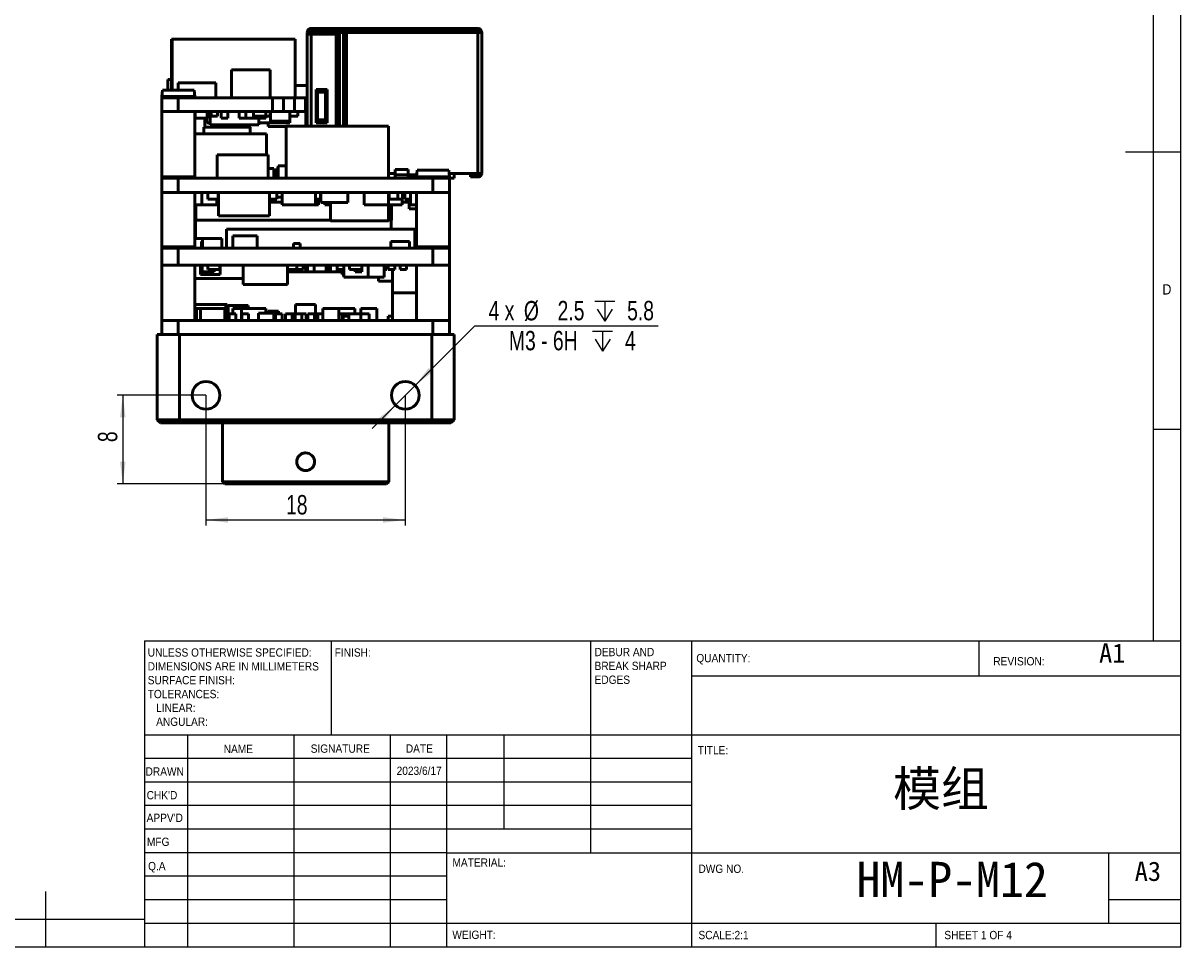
# Model space of a CAD drawing. Header units: millimetres. Extents: x 2 to 208, y 2 to 146.
# Tile 7 of 13: x 103 to 208, y 2 to 86. Entities that reach past the tile are written whole.
import ezdxf

# ---------------------------------------------------------------- set-up
doc = ezdxf.new("R2010")
doc.units = ezdxf.units.MM
doc.header["$LTSCALE"] = 0.5
doc.layers.add('DIM', color=82, linetype='Continuous')
doc.layers.add('TEXT', color=5, linetype='Continuous')
doc.layers.add('SOL', color=7, linetype='Continuous', lineweight=50)
doc.styles.add('SLDTEXTSTYLE1', font='GOTHIC.TTF', dxfattribs={"width": 0.913})
doc.styles.add('SLDTEXTSTYLE2', font='仿宋_GB2312')
doc.styles.add('SLDTEXTSTYLE3', font='仿宋_GB2312', dxfattribs={"bigfont": 'bigfont'})
doc.styles.add('SLDTEXTSTYLE4', font='ARIALNI.TTF', dxfattribs={"width": 0.87})
doc.styles.add('SLDTEXTSTYLE5', font='ARIALN.TTF', dxfattribs={"width": 0.87})
doc.dimstyles.new('SLDDIMSTYLE0', dxfattribs={"dimtxt": 1.75, "dimasz": 2, "dimexe": 0, "dimexo": 0.0625, "dimgap": 0.4375, "dimtad": 2, "dimrnd": 1e-09, "dimzin": 12, "dimdsep": 46, "dimtxsty": 'SLDTEXTSTYLE4', "dimsah": 1, "dimcen": 0.09, "dimadec": 0, "dimazin": 3, "dimtfac": 1, "dimtofl": 0, "dimtmove": 0, "dimatfit": 3, "dimfxl": 1, "dimfrac": 2, "dimtolj": 1, "dimtzin": 12, "dimarcsym": 0})
doc.dimstyles.new('SLDDIMSTYLE2', dxfattribs={"dimtxt": 1.75, "dimasz": 2, "dimexe": 0, "dimexo": 0.0625, "dimgap": 0.4375, "dimtad": 0, "dimtih": 1, "dimtoh": 1, "dimdec": 1, "dimrnd": 1e-09, "dimzin": 12, "dimdsep": 46, "dimtxsty": 'SLDTEXTSTYLE4', "dimsah": 1, "dimcen": 0, "dimadec": 0, "dimazin": 3, "dimtfac": 1, "dimtmove": 0, "dimatfit": 3, "dimfxl": 1, "dimfrac": 2, "dimtolj": 1, "dimtzin": 12, "dimarcsym": 0})
doc.dimstyles.new('SLDDIMSTYLE3', dxfattribs={"dimtxt": 1.75, "dimasz": 2, "dimexe": 0, "dimexo": 0.0625, "dimgap": 0.4375, "dimtad": 2, "dimrnd": 1e-09, "dimzin": 12, "dimdsep": 46, "dimtxsty": 'SLDTEXTSTYLE4', "dimsah": 1, "dimcen": 0.09, "dimadec": 0, "dimazin": 3, "dimtfac": 1, "dimtmove": 0, "dimatfit": 0, "dimfxl": 1, "dimfrac": 2, "dimtolj": 1, "dimtzin": 12, "dimarcsym": 0})

# ---------------------------------------------------------------- blocks, each defined once
blk = doc.blocks.new('_D_8')
at = {"layer": 'DIM'}
for p, q in [((119.46, 52.3), (119.46, 40.54)), ((137.46, 52.3), (137.46, 40.54)), ((119.46, 41.04), (137.46, 41.04))]:
    blk.add_line(p, q, dxfattribs=at)
for points in [[(119.46, 41.04), (121.46, 40.79), (121.46, 41.29)], [(137.46, 41.04), (135.46, 41.29), (135.46, 40.79)]]:
    blk.add_solid(points, dxfattribs=at)
at = {"layer": 'DIM', "insert": (126.69, 43.29), "char_height": 1.75, "attachment_point": 1, "style": 'SLDTEXTSTYLE5'}
blk.add_mtext('18', dxfattribs=at)
blk = doc.blocks.new('SW_SYMBOL_HOLE_DEPTH')
at = {"layer": 'DIM', "color": 0}
for p, q in [((0, 437.5), (400, 437.5)), ((50, 277.5), (200, 37.5)), ((200, 437.5), (200, 37.5)), ((350, 277.5), (200, 37.5))]:
    blk.add_line(p, q, dxfattribs=at)
blk = doc.blocks.new('_D_9')
at = {"layer": 'DIM'}
for p, q in [((138.35, 53.18), (143.73, 58.57)), ((143.73, 58.57), (160.3, 58.57)), ((136.58, 51.41), (138.35, 53.18)), ((136.58, 51.41), (134.46, 49.29))]:
    blk.add_line(p, q, dxfattribs=at)
for points in [[(138.35, 53.18), (139.94, 54.42), (139.58, 54.77)], [(136.58, 51.41), (134.99, 50.17), (135.34, 49.82)]]:
    blk.add_solid(points, dxfattribs=at)
at = {"layer": 'DIM', "xscale": 0.0045117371, "yscale": 0.0045117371, "zscale": 0.0045117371}
for p in [(154.57, 58.81), (154.38, 56.1)]:
    blk.add_blockref('SW_SYMBOL_HOLE_DEPTH', p, dxfattribs=at)
at = {"layer": 'DIM', "char_height": 1.75, "attachment_point": 1, "style": 'SLDTEXTSTYLE5'}
for s, insert in [('4 x ', (144.98, 60.82)), ('%%c', (148.17, 60.81)), (' 2.5 ', (150.73, 60.82)), (' 5.8', (157.01, 60.82)), ('M3 - 6H ', (146.82, 58.11)), (' 4', (156.82, 58.11))]:
    blk.add_mtext(s, dxfattribs=dict(at, insert=insert))
blk = doc.blocks.new('_D_10')
at = {"layer": 'DIM'}
for p, q in [((119.46, 52.3), (111.45, 52.3)), ((111.95, 52.3), (111.95, 44.3)), ((121.16, 44.3), (111.45, 44.3))]:
    blk.add_line(p, q, dxfattribs=at)
for points in [[(111.95, 52.3), (111.7, 50.3), (112.2, 50.3)], [(111.95, 44.3), (112.2, 46.3), (111.7, 46.3)]]:
    blk.add_solid(points, dxfattribs=at)
at = {"layer": 'DIM', "insert": (109.7, 48.07), "char_height": 1.75, "attachment_point": 1, "rotation": 90, "style": 'SLDTEXTSTYLE5'}
blk.add_mtext('8', dxfattribs=at)

msp = doc.modelspace()

# ---------------------------------------------------------------- linework, layer by layer
at = {"layer": 'SOL'}
for p, q in [((128.6132907, 76.6102151), (128.6132911, 84.9165659)), ((128.6132913, 84.9165659), (128.6132909, 76.6102151)), ((128.6132911, 85.0602151), (128.6132911, 85.0602151)), ((128.6132912, 85.0602151), (128.6132912, 85.0602151)), ((128.6132913, 85.0602151), (128.6168811, 85.1102151)), ((128.6168811, 85.1102151), (128.6132913, 85.0602151)), ((128.6132913, 85.0602151), (128.6132913, 85.0602151)), ((128.6168811, 84.9102151), (128.6132913, 84.9165659)), ((128.8766888, 85.110215), (128.6168811, 85.1102151)), ((128.8632913, 85.060215), (128.8632913, 84.9165659)), ((128.9632913, 85.410215), (128.9132913, 85.4066252)), ((128.9632909, 76.6102151), (128.9632913, 84.910215)), ((128.9632913, 85.410215), (129.0132913, 85.410215)), ((128.9632913, 85.160215), (129.0132913, 85.160215)), ((128.9632913, 84.910215), (128.9632913, 85.060215)), ((128.9632913, 85.060215), (131.3632913, 85.0602149)), ((128.9632913, 84.910215), (131.2132913, 84.9102149)), ((129.0132913, 85.160215), (129.0132913, 85.410215)), ((129.0132913, 85.410215), (143.9632913, 85.4102144)), ((129.0132913, 85.160215), (143.9632913, 85.1602144)), ((129.3132913, 85.110215), (132.5132908, 85.1102149)), ((131.2132913, 84.9102149), (131.2132909, 76.6102151)), ((131.3632913, 85.0602149), (131.3632909, 76.6102151)), ((131.5235271, 85.0602149), (131.5235267, 76.6102151)), ((131.5235271, 85.0602149), (131.8695257, 85.0602149)), ((131.8695257, 85.0602149), (131.8695253, 76.6102151)), ((132.1632909, 76.6102151), (132.1632913, 85.0602149)), ((132.1632913, 85.0602149), (144.0132913, 85.0602144)), ((132.5132913, 85.1096429), (132.5132913, 85.0602149)), ((143.8132913, 85.0602144), (143.8132913, 85.1102144)), ((143.9632913, 85.4102144), (143.9632913, 85.1602144)), ((143.9632913, 85.4102144), (144.0132913, 85.4102144)), ((143.9632913, 85.1602144), (144.1132913, 85.1602144)), ((144.0132913, 85.0602144), (144.0132907, 72.3102144)), ((144.3487015, 85.1602144), (144.1132913, 85.1602144)), ((144.3632913, 85.0602168), (144.3620636, 85.0895037)), ((144.3632913, 85.0602168), (144.3632907, 72.3602144)), ((144.3632912, 85.0602184), (144.3632911, 84.4102144)), ((116.3602906, 84.4552432), (116.3602906, 79.8552436)), ((116.4110906, 84.4552432), (116.3602906, 84.4552432)), ((116.4110906, 84.4552432), (116.4110906, 79.8552436)), ((127.5108906, 84.4552432), (116.4110906, 84.4552432)), ((127.5108906, 79.1552436), (127.5108906, 84.4552432)), ((144.3632911, 84.4102144), (144.363291, 81.8102144)), ((121.7650876, 81.6952436), (125.2448876, 81.6952436)), ((121.7650876, 79.1552436), (121.7650876, 81.6952436)), ((125.2448876, 81.6952436), (125.2448876, 79.1552436)), ((144.363291, 81.8102144), (144.3632909, 79.4602144)), ((116.3602906, 80.8152429), (116.0224943, 80.8152429)), ((116.0224943, 80.8152429), (116.0224943, 79.8552436)), ((116.9408908, 79.8552436), (116.9408908, 80.5052435)), ((116.9408908, 80.5052435), (120.3408891, 80.5052435)), ((120.3408891, 80.5052435), (120.3408891, 79.1552436)), ((115.5239323, 79.8552436), (115.4722016, 79.2639592)), ((118.4014481, 79.8552436), (115.5239323, 79.8552436)), ((118.4531788, 79.2639592), (118.4014481, 79.8552436)), ((128.6132909, 80.255244), (127.5108906, 80.255244)), ((129.4044872, 79.660215), (129.4892874, 79.660215)), ((129.4132911, 79.910215), (129.4132909, 76.910215)), ((130.4132911, 79.910215), (129.4132911, 79.910215)), ((129.4604762, 79.660215), (129.4132911, 79.660215)), ((129.4892874, 79.660215), (129.5187122, 79.660215)), ((129.5187122, 79.660215), (129.518712, 77.160215)), ((129.5187122, 79.660215), (130.2681036, 79.660215)), ((130.2681036, 79.660215), (130.2681035, 77.160215)), ((130.3632911, 79.660215), (130.2681036, 79.660215)), ((130.3632911, 79.660215), (130.363291, 77.160215)), ((130.4132909, 76.910215), (130.4132911, 79.910215)), ((116.9626902, 79.1552436), (115.4626902, 79.1552436)), ((115.4626902, 79.1552436), (115.4626902, 77.9102144)), ((115.4722016, 79.2639592), (116.9626902, 79.2639592)), ((116.9626902, 79.2639592), (118.4531788, 79.2639592)), ((116.9626902, 79.1552436), (116.9626902, 77.9102144)), ((125.4626902, 79.1552436), (116.9626902, 79.1552436)), ((125.4626902, 79.1552436), (125.4626902, 77.9102144)), ((126.4626902, 79.1552436), (125.4626902, 79.1552436)), ((126.4626902, 79.1552436), (126.4626902, 77.9102144)), ((126.4626902, 79.1552436), (127.4626902, 79.1552436)), ((127.4626902, 79.1552436), (127.4626902, 77.9102144)), ((128.4626902, 79.1552436), (127.4626902, 79.1552436)), ((128.4626902, 79.1552436), (128.4626902, 77.9102144)), ((128.4626902, 79.1552436), (128.6132909, 79.1552436)), ((144.3632909, 79.1810454), (144.3632908, 76.9393833)), ((115.4626902, 77.9102144), (115.4626902, 71.9102144)), ((115.4626902, 77.9102144), (116.9626902, 77.9102144)), ((116.9626902, 77.9102144), (125.4626902, 77.9102144)), ((118.4626902, 71.9102144), (118.4626902, 77.9102144)), ((118.4718878, 77.9102153), (118.4718878, 77.3102165)), ((119.5718856, 77.3102165), (119.5718856, 77.9102153)), ((119.741892, 77.9102151), (119.741892, 77.5102159)), ((119.741892, 77.5102159), (119.8400897, 77.5102159)), ((119.8400897, 77.9102144), (119.8400897, 76.7102151)), ((119.9156891, 77.5102159), (119.9156891, 77.9102151)), ((119.9156891, 77.5102159), (120.5156879, 77.5102159)), ((120.5156879, 77.9102151), (120.5156879, 77.5102159)), ((120.8300873, 77.3102165), (120.8300873, 77.9102153)), ((121.4300861, 77.3102165), (121.4300861, 77.9102153)), ((122.4556901, 77.3102165), (122.4556901, 77.9102153)), ((123.0556889, 77.3102165), (123.0556889, 77.9102153)), ((123.7550909, 77.9102151), (123.7550909, 77.5102159)), ((123.7550909, 77.5102159), (124.8550887, 77.5102159)), ((123.7550909, 77.5102159), (123.7550909, 77.3102165)), ((124.8550887, 77.5102159), (124.8550887, 77.9102151)), ((124.8550887, 77.5102159), (125.2614913, 77.5102159)), ((124.8550887, 77.3102165), (124.8550887, 77.5102159)), ((125.2614913, 77.5102159), (125.2614913, 77.9102151)), ((125.2614913, 77.5102159), (125.2842925, 77.5102159)), ((125.2842925, 77.9102154), (125.2842925, 77.0602145)), ((125.4626902, 77.9102144), (126.4626902, 77.9102144)), ((126.4626902, 77.9102144), (127.4626902, 77.9102144)), ((127.0342916, 77.9102154), (127.0342916, 77.0602145)), ((127.0342916, 77.5102159), (127.7506881, 77.5102159)), ((127.0482939, 77.5102159), (127.0482939, 76.9102149)), ((127.4626902, 77.9102144), (128.4626902, 77.9102144)), ((127.7506881, 77.5102159), (127.7506881, 77.9102151)), ((128.4626902, 77.9102144), (128.6132908, 77.9102144)), ((128.4688875, 77.9102158), (128.4688875, 76.6102151)), ((118.4718878, 77.3102165), (119.5718856, 77.3102165)), ((119.2626908, 76.5102153), (119.2626908, 75.910214)), ((123.4626926, 76.5102153), (119.2626908, 76.5102153)), ((119.3426907, 77.3102165), (119.3426907, 76.5102153)), ((119.529888, 76.9102149), (119.529888, 77.3102165)), ((119.8400897, 76.9102149), (119.529888, 76.9102149)), ((119.8400897, 76.7102151), (124.2400885, 76.7102151)), ((120.8300873, 77.3102165), (121.4300861, 77.3102165)), ((122.4556901, 77.3102165), (123.0556889, 77.3102165)), ((123.7550909, 77.3102165), (123.0556889, 77.3102165)), ((123.3826928, 76.5102153), (123.3826928, 76.7102151)), ((123.4626926, 75.910214), (123.4626926, 76.5102153)), ((123.7550909, 77.3102165), (124.8550887, 77.3102165)), ((124.2400885, 76.7102151), (124.2400885, 77.3102165)), ((127.0228939, 76.9102149), (124.2400885, 76.9102149)), ((125.0688892, 76.560216), (125.0688892, 76.9102149)), ((126.705889, 76.560216), (125.0688892, 76.560216)), ((125.2842925, 77.0602145), (127.0342916, 77.0602145)), ((135.9558882, 76.6102151), (126.705889, 76.6102151)), ((126.705889, 76.6102151), (126.705889, 71.9102144)), ((127.0228939, 77.0602145), (127.0228939, 76.9102149)), ((127.0482939, 76.9102149), (127.0228939, 76.9102149)), ((129.4892873, 77.160215), (129.4044871, 77.160215)), ((129.4132909, 76.910215), (130.4132909, 76.910215)), ((129.413291, 77.160215), (129.4604761, 77.160215)), ((129.518712, 77.160215), (129.4892873, 77.160215)), ((129.518712, 77.160215), (130.2681035, 77.160215)), ((130.2681035, 77.160215), (130.363291, 77.160215)), ((135.9558882, 71.9102144), (135.9558882, 76.6102151)), ((144.3632908, 76.6602144), (144.3632907, 74.4102144)), ((124.940088, 75.910214), (118.4626902, 75.910214)), ((124.940088, 75.910214), (124.940088, 74.0102153)), ((120.4626851, 74.0102153), (120.4626851, 71.9102144)), ((125.0626861, 74.0102153), (120.4626851, 74.0102153)), ((125.0626861, 74.0102153), (125.0626861, 71.9102144)), ((125.5928877, 72.7602152), (125.0626861, 72.7602152)), ((125.5928877, 72.7602152), (125.5928877, 71.9102144)), ((125.5928877, 72.5102132), (125.8366889, 72.5102132)), ((125.8366889, 72.7602152), (125.8366889, 71.9102144)), ((125.9926924, 72.7602152), (125.8366889, 72.7602152)), ((125.9926924, 73.0102147), (126.705889, 73.0102147)), ((125.9926924, 73.0102147), (125.9926924, 71.9102144)), ((135.9558882, 72.3102147), (136.5320818, 72.3102147)), ((136.5321061, 72.1902138), (136.531956, 72.1902138)), ((136.531956, 71.9102144), (136.531956, 72.1902138)), ((136.5320818, 72.6902152), (136.5320818, 72.1902137)), ((136.5321173, 72.6902152), (136.5320818, 72.6902152)), ((136.5321061, 72.1902138), (136.5321173, 72.1902137)), ((136.5321173, 72.6902152), (136.5321173, 72.1902137)), ((137.73212, 72.6902152), (136.5321173, 72.6902152)), ((136.5321173, 72.1902137), (136.53215, 72.1902138)), ((136.5322049, 72.1902138), (136.53215, 72.1902138)), ((136.5322049, 72.1902138), (136.5322049, 71.9102144)), ((137.7320882, 72.1902138), (136.5322049, 72.1902138)), ((137.7320882, 72.1902138), (137.7320882, 71.9102144)), ((137.7320882, 72.1902138), (137.73212, 72.1902137)), ((137.73212, 72.1902137), (137.73212, 72.6902152)), ((138.4889368, 72.2102146), (137.73212, 72.2102147)), ((137.7321288, 72.1902138), (137.7321288, 71.9102144)), ((138.5239323, 72.6102144), (138.4722016, 72.01893)), ((141.4014481, 72.6102144), (138.5239323, 72.6102144)), ((141.4531788, 72.01893), (141.4014481, 72.6102144)), ((141.4276947, 72.3102145), (144.0132907, 72.3102144)), ((141.8632907, 72.3102145), (141.8632907, 71.9102145)), ((143.3632905, 72.0102144), (143.3632906, 72.2602144)), ((143.3632907, 72.2602144), (143.3632907, 72.0102144)), ((143.3632907, 72.2602144), (143.8632907, 72.2602144)), ((143.8632907, 72.0102144), (143.8632907, 72.2602144)), ((143.8632907, 72.2602144), (144.0132907, 72.2602144)), ((144.3632907, 72.3602144), (144.3632907, 72.3102144)), ((116.9626902, 71.9102144), (115.4626902, 71.9102144)), ((115.4626902, 71.9102144), (115.4626902, 70.5936359)), ((115.4722016, 72.01893), (116.9626902, 72.01893)), ((116.9626902, 72.01893), (118.4531788, 72.01893)), ((116.9626902, 71.9102144), (116.9626902, 70.5936359)), ((139.9626902, 71.9102144), (116.9626902, 71.9102144)), ((137.9132907, 71.9102144), (137.9132908, 72.1102146)), ((137.9132908, 72.1102146), (138.480188, 72.1102146)), ((138.4722016, 72.01893), (139.9626902, 72.01893)), ((139.9626902, 72.01893), (141.4531788, 72.01893)), ((139.9626902, 71.9102144), (139.9626902, 70.5936359)), ((141.4626902, 71.9102144), (139.9626902, 71.9102144)), ((141.8632907, 71.9102145), (141.4626902, 71.9102144)), ((141.4626902, 71.9102144), (141.4626902, 70.5936359)), ((143.8632907, 72.0102144), (144.0132907, 72.0102144)), ((115.4626902, 70.5936359), (115.4626902, 65.5936359)), ((115.4626902, 70.5936359), (116.9626902, 70.5936359)), ((116.9626902, 70.5936359), (139.9626902, 70.5936359)), ((118.4626902, 65.5936359), (118.4626902, 70.5936359)), ((119.0994924, 70.5936369), (119.0994924, 69.4936366)), ((119.6136893, 70.5936368), (119.6136893, 69.993638)), ((120.56369, 70.5936368), (120.56369, 69.993638)), ((120.56369, 70.1936373), (120.5826955, 70.1936373)), ((120.5826955, 70.5936372), (120.5826955, 68.4936363)), ((125.1826965, 70.5936372), (125.1826965, 68.4936363)), ((125.8468931, 70.5936368), (125.8468931, 69.993638)), ((125.8468931, 70.1936373), (126.3508895, 70.1936373)), ((126.3508895, 69.4936366), (126.3508895, 70.5936369)), ((129.3508886, 70.5936369), (129.3508886, 69.4936366)), ((129.8120899, 69.993638), (129.8120899, 70.5936368)), ((129.8120899, 70.1936373), (129.8368891, 70.1936373)), ((129.8368891, 70.5936369), (129.8368891, 69.6936361)), ((132.2852916, 69.6936361), (132.2852916, 70.5936369)), ((133.7460898, 70.5936369), (133.7460898, 69.4936366)), ((135.9460905, 70.5936369), (135.9460905, 69.4936366)), ((135.9509919, 68.0536377), (135.9509919, 70.5936377)), ((135.9976516, 70.5936368), (135.9976516, 69.993638)), ((136.7754682, 69.993638), (136.7754682, 70.5936368)), ((137.199732, 70.5936368), (137.199732, 69.993638)), ((137.4202902, 70.5936368), (137.4202902, 69.993638)), ((137.9188896, 70.5936369), (137.9188896, 69.4936366)), ((138.4626902, 70.5936359), (138.4626902, 65.5936359)), ((139.9626902, 70.5936359), (141.4626902, 70.5936359)), ((141.4626902, 65.5936359), (141.4626902, 70.5936359)), ((118.4626902, 69.4936366), (119.0994924, 69.4936366)), ((118.5406921, 69.4936366), (118.5406921, 68.0936362)), ((119.0994924, 69.4936366), (120.4456914, 69.4936366)), ((120.56369, 69.993638), (119.6136893, 69.993638)), ((120.4456914, 69.993638), (120.4456914, 69.4936366)), ((125.8468931, 69.993638), (125.1826965, 69.993638)), ((126.3508895, 69.7436361), (125.1826965, 69.7436361)), ((126.3508895, 69.4936366), (129.3508886, 69.4936366)), ((129.3508886, 69.993638), (129.8120899, 69.993638)), ((129.3508886, 69.4936366), (129.6214877, 69.4936366)), ((129.6214877, 69.993638), (129.6214877, 69.4936366)), ((129.6214877, 69.4936366), (129.6214896, 69.4936366)), ((129.6214894, 69.993638), (129.6214896, 69.4936366)), ((129.6214895, 69.7436361), (129.6504911, 69.7436361)), ((129.6504911, 69.993638), (129.6504911, 69.7436361)), ((129.8368891, 69.6936361), (132.2852916, 69.6936361)), ((130.1840901, 69.4936366), (130.1840901, 69.6936361)), ((130.1840901, 69.4936366), (130.2348904, 69.4936366)), ((130.2348904, 69.4936366), (130.2348904, 69.6936361)), ((130.2348904, 69.4936366), (130.6931919, 69.4936366)), ((130.6931919, 69.6936361), (130.6931919, 68.0536377)), ((133.7460898, 69.4936366), (135.9460905, 69.4936366)), ((135.9509919, 69.4936366), (137.1712906, 69.4936366)), ((135.9976516, 69.993638), (136.7754682, 69.993638)), ((136.2126887, 69.4936366), (136.2126887, 68.0936362)), ((136.7754682, 69.993638), (137.199732, 69.993638)), ((137.1712906, 69.993638), (137.1712906, 69.4936366)), ((137.1712906, 69.7436361), (137.7340887, 69.7436361)), ((137.4202902, 69.993638), (137.9188896, 69.993638)), ((137.7340887, 69.993638), (137.7340887, 69.7436361)), ((137.817289, 69.1436376), (137.817289, 69.993638)), ((137.817289, 69.1436376), (138.4626902, 69.1436376)), ((137.9188896, 69.4936366), (138.4626902, 69.4936366)), ((118.5126922, 68.0936369), (118.5126922, 66.4436367)), ((118.5126922, 68.0936369), (130.6931919, 68.0936369)), ((130.6931919, 68.0936362), (118.5406921, 68.0936362)), ((120.5826955, 68.4936363), (125.1826965, 68.4936363)), ((130.6931919, 68.0536377), (135.9509919, 68.0536377)), ((135.9509919, 68.0936369), (136.1846888, 68.0936369)), ((136.2126887, 68.0936362), (135.9509919, 68.0936362)), ((136.1846888, 68.0936369), (136.1846888, 67.293635)), ((121.3212721, 65.5936359), (121.3212721, 67.293635)), ((121.3212721, 67.293635), (121.3248712, 67.293635)), ((121.3248712, 67.293635), (121.3248712, 65.5936359)), ((138.3230719, 67.293635), (121.3248712, 67.293635)), ((138.3230719, 67.293635), (138.3230719, 65.5936359)), ((119.1443237, 66.4436367), (118.4626902, 66.4436367)), ((119.0453889, 66.1936347), (119.1443237, 66.1936347)), ((119.0453889, 65.5936359), (119.0453889, 66.1936347)), ((120.8943227, 66.4436367), (119.1443237, 66.4436367)), ((119.1443237, 66.4436367), (119.1443237, 65.5936359)), ((120.8943227, 66.4436367), (120.8943227, 65.5936359)), ((124.0976713, 66.6936362), (121.8976706, 66.6936362)), ((121.8976706, 66.6936362), (121.8976706, 65.5936359)), ((124.0976713, 66.6936362), (124.0976713, 65.5936359)), ((127.3736436, 65.5936359), (127.3736436, 65.9936351)), ((127.9736424, 65.9936351), (127.3736436, 65.9936351)), ((127.9736424, 65.9936351), (127.9736424, 65.5936359)), ((136.1550897, 65.5936359), (136.1550897, 66.1936347)), ((136.1550897, 66.1936347), (137.8550914, 66.1936347)), ((137.8550914, 66.1936347), (137.8550914, 65.5936359)), ((138.4626902, 66.6936362), (138.3230719, 66.6936362)), ((115.4626902, 65.5936359), (115.4626902, 64.0473093)), ((116.9626902, 65.5936359), (115.4626902, 65.5936359)), ((115.4722016, 65.7023514), (116.9626902, 65.7023514)), ((116.9626902, 65.7023514), (118.4531788, 65.7023514)), ((116.9626902, 65.5936359), (116.9626902, 64.0473093)), ((139.9626902, 65.5936359), (116.9626902, 65.5936359)), ((138.4722016, 65.7023514), (139.9626902, 65.7023514)), ((139.9626902, 65.7023514), (141.4531788, 65.7023514)), ((141.4626902, 65.5936359), (139.9626902, 65.5936359)), ((139.9626902, 65.5936359), (139.9626902, 64.0473093)), ((141.4626902, 65.5936359), (141.4626902, 64.0473093)), ((115.4626902, 64.0473093), (115.4626902, 59.0473093)), ((115.4626902, 64.0473093), (116.9626902, 64.0473093)), ((116.9626902, 64.0473093), (139.9626902, 64.0473093)), ((118.4626902, 59.0473093), (118.4626902, 64.0473093)), ((118.9784835, 64.0473102), (118.9784835, 63.1973093)), ((119.1054251, 64.0473103), (119.1054251, 63.4473115)), ((119.6175482, 64.0473102), (119.6175482, 63.647311)), ((120.717546, 63.647311), (120.717546, 64.0473102)), ((120.7284826, 64.0473102), (120.7284826, 63.1973093)), ((122.8119018, 64.0473106), (122.8119018, 62.2973116)), ((126.8119039, 62.2973116), (126.8119039, 64.0473106)), ((127.6621184, 63.647311), (127.6621184, 64.0473102)), ((127.6744857, 63.647311), (127.6744857, 64.0473102)), ((128.2475791, 63.647311), (128.2475791, 64.0473102)), ((128.4643993, 63.4473115), (128.4643993, 64.0473103)), ((128.51074, 63.4473115), (128.51074, 64.0473103)), ((128.6260697, 63.4473115), (128.6260697, 64.0473103)), ((129.2260685, 63.4473115), (129.2260685, 64.0473103)), ((130.3232932, 63.4473115), (130.3232932, 64.0473103)), ((130.4938903, 63.4473115), (130.4938903, 64.0473103)), ((130.7082726, 63.4473115), (130.7082726, 64.0473103)), ((131.3082714, 63.4473115), (131.3082714, 64.0473103)), ((131.9046782, 64.0473106), (131.9046782, 62.9473103)), ((132.4241888, 64.0473102), (132.4241888, 63.647311)), ((133.5241866, 63.647311), (133.5241866, 64.0473102)), ((133.5388928, 63.4473115), (133.5388928, 64.0473103)), ((134.1021466, 62.9473103), (134.1021466, 64.0473106)), ((135.5521462, 64.0473106), (135.5521462, 62.9473103)), ((135.7792907, 63.647311), (135.7792907, 64.0473102)), ((135.9191453, 63.647311), (135.9191453, 64.0473102)), ((136.5191441, 64.0473102), (136.5191441, 63.647311)), ((136.9833848, 63.647311), (136.9833848, 64.0473102)), ((137.5833836, 64.0473102), (137.5833836, 63.647311)), ((138.4626902, 64.0473093), (138.4626902, 59.0473093)), ((139.9626902, 64.0473093), (141.4626902, 64.0473093)), ((141.4626902, 59.0473093), (141.4626902, 64.0473093)), ((118.4626902, 62.8473106), (122.8119018, 62.8473106)), ((118.9784835, 63.1973093), (120.7284826, 63.1973093)), ((119.1054251, 63.4473115), (120.2054229, 63.4473115)), ((119.6175482, 63.647311), (120.717546, 63.647311)), ((120.2054229, 63.4473115), (120.2054229, 63.647311)), ((126.8119039, 63.647311), (127.6621184, 63.647311)), ((126.8119039, 63.4473115), (126.926088, 63.4473115)), ((126.926088, 63.4473115), (126.926088, 63.647311)), ((126.926088, 63.4473115), (127.5260868, 63.4473115)), ((127.5260868, 63.4473115), (127.5260868, 63.647311)), ((127.5260868, 63.4473115), (127.7342736, 63.4473115)), ((127.6621184, 63.647311), (127.6744857, 63.647311)), ((127.6744857, 63.647311), (128.2475791, 63.647311)), ((127.7342736, 63.4473115), (127.7342736, 63.647311)), ((127.7342736, 63.4473115), (127.8644005, 63.4473115)), ((127.8644005, 63.4473115), (127.8644005, 63.647311)), ((127.8644005, 63.4473115), (128.4643993, 63.4473115)), ((128.4643993, 63.647311), (128.51074, 63.647311)), ((128.51074, 63.4473115), (128.6260697, 63.4473115)), ((128.6260697, 63.4473115), (129.2260685, 63.4473115)), ((129.2260685, 63.4473115), (130.3232932, 63.4473115)), ((130.3232932, 63.4473115), (130.4938903, 63.4473115)), ((130.4938903, 63.4473115), (130.7082726, 63.4473115)), ((130.7082726, 63.4473115), (131.3082714, 63.4473115)), ((131.3082714, 63.647311), (131.9046782, 63.647311)), ((131.3082714, 63.4473115), (131.3490043, 63.4473115)), ((131.3490043, 63.4473115), (131.3490043, 63.647311)), ((131.3490043, 63.4473115), (131.3789611, 63.4473115)), ((131.3789611, 63.4473115), (131.3789611, 63.647311)), ((131.3789611, 63.4473115), (131.8536812, 63.4473115)), ((131.746718, 63.4473115), (131.746718, 63.1973093)), ((131.746718, 63.1973093), (131.9046782, 63.1973093)), ((131.8536812, 63.4473115), (131.8536812, 63.647311)), ((131.8536812, 63.4473115), (131.9046782, 63.4473115)), ((131.9046782, 62.9473103), (134.1021466, 62.9473103)), ((132.4241888, 63.647311), (133.5241866, 63.647311)), ((132.938894, 63.4473115), (132.938894, 63.647311)), ((132.938894, 63.4473115), (133.5388928, 63.4473115)), ((134.1021466, 62.9473103), (135.5521462, 62.9473103)), ((135.0364901, 62.9473103), (135.0364901, 62.5973111)), ((135.5521462, 63.647311), (135.7792907, 63.647311)), ((135.9191453, 63.647311), (136.5191441, 63.647311)), ((136.3006916, 63.647311), (136.3006916, 61.5473102)), ((136.9833848, 63.647311), (137.5833836, 63.647311)), ((122.8119018, 62.2973116), (126.8119039, 62.2973116)), ((135.0364901, 62.5973111), (136.3006916, 62.5973111)), ((138.4626902, 61.5473089), (136.3006866, 61.5473089)), ((136.3006866, 61.5473089), (136.3006866, 59.0473078)), ((136.3006916, 61.5473102), (138.4626902, 61.5473102)), ((121.2416897, 60.4973075), (118.4626902, 60.4973075)), ((118.5916912, 59.0473082), (118.5916906, 60.1473085)), ((118.5916925, 60.1473085), (118.5916906, 60.1473085)), ((118.5916925, 59.0473082), (118.5916925, 60.1473085)), ((118.9726905, 60.1473085), (118.5916925, 60.1473085)), ((118.9726905, 59.0473082), (118.9726905, 60.1473085)), ((121.1726911, 60.1473085), (118.9726905, 60.1473085)), ((121.1726911, 59.0473082), (121.1726911, 60.1473085)), ((121.3686886, 60.4973075), (121.2416897, 60.4973075)), ((121.2416897, 60.4973075), (121.2416897, 59.0473079)), ((121.29969, 60.1473085), (121.2416897, 60.1473085)), ((121.29969, 59.0473082), (121.29969, 60.1473085)), ((121.3686886, 60.4973075), (121.3686886, 59.0473079)), ((121.4586894, 59.0473077), (121.4586894, 60.3973076)), ((123.2586908, 60.3973076), (121.4586894, 60.3973076)), ((121.5506913, 59.6473071), (121.5506913, 59.0473083)), ((122.1506901, 59.6473071), (121.5506913, 59.6473071)), ((122.6556891, 60.1473085), (121.8876919, 60.1473085)), ((121.8876919, 59.6473071), (121.8876919, 60.1473085)), ((122.1506901, 59.6473071), (122.1506901, 59.0473083)), ((122.6556891, 59.0473082), (122.6556891, 60.1473085)), ((124.8556898, 60.1473085), (122.6556891, 60.1473085)), ((122.693689, 59.6473071), (122.693689, 59.0473083)), ((123.2936878, 59.6473071), (122.693689, 59.6473071)), ((123.2586908, 60.3973076), (123.2586908, 60.1473085)), ((123.2936878, 59.6473071), (123.2936878, 59.0473083)), ((124.1986899, 59.0473083), (124.1986899, 59.6973096)), ((125.5986922, 59.6973096), (124.1986899, 59.6973096)), ((124.8556898, 59.6973096), (124.8556898, 60.1473085)), ((125.058689, 59.6973096), (125.058689, 59.8973093)), ((126.0086897, 59.8973093), (125.058689, 59.8973093)), ((125.5986922, 59.0473083), (125.5986922, 59.6973096)), ((125.7416894, 59.6473071), (125.5986922, 59.6473071)), ((126.3416882, 59.6473071), (125.7416894, 59.6473071)), ((125.7416894, 59.6473071), (125.7416894, 59.0473083)), ((126.0086897, 59.6473071), (126.0086897, 59.8973093)), ((126.3416882, 59.6473071), (126.3416882, 59.0473083)), ((126.6306893, 59.6473071), (126.6306893, 59.0473083)), ((127.2306881, 59.6473071), (126.6306893, 59.6473071)), ((127.2306881, 59.6473071), (127.2306881, 59.0473083)), ((127.5196892, 59.6473071), (127.2306881, 59.6473071)), ((128.119688, 59.6473071), (127.5196892, 59.6473071)), ((127.5196892, 59.6473071), (127.5196892, 59.0473083)), ((129.3546915, 60.4973075), (127.55469, 60.4973075)), ((127.55469, 59.6473071), (127.55469, 60.4973075)), ((128.119688, 59.6473071), (128.119688, 59.0473083)), ((128.5006886, 59.6473071), (128.119688, 59.6473071)), ((128.5006886, 59.6473071), (128.5006886, 59.0473083)), ((128.6626908, 59.6473071), (128.6626908, 59.0473083)), ((129.2626896, 59.6473071), (128.6626908, 59.6473071)), ((129.2626896, 59.6473071), (129.2626896, 59.0473083)), ((129.3896885, 59.6473071), (129.2626896, 59.6473071)), ((129.3546915, 59.6473071), (129.3546915, 60.4973075)), ((129.3896885, 59.6473071), (129.3896885, 59.0473083)), ((129.4246918, 59.6473071), (129.4246918, 59.0473083)), ((129.5516907, 59.6473071), (129.4246918, 59.6473071)), ((129.5516907, 59.6473071), (129.5516907, 59.0473083)), ((130.0156903, 59.6473071), (129.5516907, 59.6473071)), ((130.0156903, 59.0473082), (130.0156903, 60.1473085)), ((131.4656899, 60.1473085), (130.0156903, 60.1473085)), ((132.8996878, 60.1473085), (131.4656899, 60.1473085)), ((131.4656899, 60.1473085), (131.4656899, 59.0473082)), ((131.7518864, 59.6473071), (131.4656899, 59.6473071)), ((131.9956915, 59.6473071), (131.7518864, 59.6473071)), ((131.7518864, 59.6473071), (131.7518864, 59.0473083)), ((131.9956915, 59.6473071), (131.9956915, 59.4473078)), ((132.0154893, 59.6473071), (131.9956915, 59.6473071)), ((132.0154893, 59.6473071), (132.0154893, 59.4473078)), ((132.3496878, 59.6473071), (132.0154893, 59.6473071)), ((133.4496856, 59.6473071), (132.3496878, 59.6473071)), ((132.3496878, 59.6473071), (132.3496878, 59.0473083)), ((132.8996878, 59.6473071), (132.8996878, 60.1473085)), ((134.8946907, 60.1473085), (133.4446911, 60.1473085)), ((133.4446911, 59.6473071), (133.4446911, 60.1473085)), ((134.2116866, 59.6473071), (133.4496856, 59.6473071)), ((133.4496856, 59.0473083), (133.4496856, 59.6473071)), ((134.2116866, 59.0473083), (134.2116866, 59.6473071)), ((134.8946907, 60.1473085), (134.8946907, 59.0473082)), ((115.4626902, 59.0473093), (116.9626902, 59.0473093)), ((115.4626902, 57.7959122), (115.4626902, 59.0473093)), ((116.9626902, 57.7959122), (116.9626902, 59.0473093)), ((139.9626902, 59.0473093), (116.9626902, 59.0473093)), ((131.8376938, 59.0473086), (131.8376938, 59.4473078)), ((132.3496878, 59.4473078), (131.8376938, 59.4473078)), ((136.3006866, 59.4473078), (135.9056875, 59.4473078)), ((135.9056875, 59.4473078), (135.9056875, 59.0473086)), ((139.9626902, 59.0473093), (141.4626902, 59.0473093)), ((139.9626902, 57.7959122), (139.9626902, 59.0473093)), ((141.4626902, 57.7959122), (141.4626902, 59.0473093)), ((115.0626902, 50.0959122), (115.0626902, 57.7959122)), ((115.0626902, 57.7959122), (117.0626902, 57.7959122)), ((117.0626902, 57.7959122), (117.0626902, 50.0959122)), ((117.0626902, 57.7959122), (139.8626902, 57.7959122)), ((139.8626902, 57.7959122), (141.8626902, 57.7959122)), ((139.8626902, 50.0959122), (139.8626902, 57.7959122)), ((141.8626902, 57.7959122), (141.8626902, 50.0959122)), ((115.3626902, 49.7959122), (115.0626902, 50.0959122)), ((115.0626902, 50.0959122), (117.0626902, 50.0959122)), ((117.0626902, 49.7959122), (115.3626902, 49.7959122)), ((117.0626902, 50.0959122), (139.8626902, 50.0959122)), ((117.0626902, 49.7959122), (117.0626902, 50.0959122)), ((139.8626902, 49.7959122), (117.0626902, 49.7959122)), ((120.9626902, 49.7959122), (120.9626902, 44.4959122)), ((135.9626902, 44.4959122), (135.9626902, 49.7959122)), ((139.8626902, 50.0959122), (141.8626902, 50.0959122)), ((139.8626902, 50.0959122), (139.8626902, 49.7959122)), ((141.5626902, 49.7959122), (139.8626902, 49.7959122)), ((141.8626902, 50.0959122), (141.5626902, 49.7959122)), ((120.9626902, 44.4959122), (121.1626902, 44.2959122)), ((120.9626902, 44.4959122), (135.9626902, 44.4959122)), ((135.7626902, 44.2959122), (121.1626902, 44.2959122)), ((135.7626902, 44.2959122), (135.9626902, 44.4959122))]:
    msp.add_line(p, q, dxfattribs=at)
for centre in [(119.4626902, 52.2959122), (137.4626902, 52.2959122)]:
    msp.add_circle(centre, 1.25, dxfattribs=at)
for centre, radius, start, end in [((128.9632913, 85.060215), 0.35, 98.213208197, 171.786786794), ((128.9632913, 85.060215), 0.1, 89.999997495, 149.999997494), ((143.8132913, 84.8102144), 0.3, 56.442687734, 89.999997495), ((115.571821, 79.2552436), 0.1, 175, 270), ((118.3535593, 79.2552436), 0.1, 270, 5), ((144.0132906, 72.3602144), 0.1, 269.999997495, 329.316844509), ((144.0132907, 72.3602144), 0.1, 269.999997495, 329.352827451), ((138.571821, 72.0102144), 0.1, 175, 270), ((141.3535593, 72.0102144), 0.1, 270, 5)]:
    msp.add_arc(centre, radius, start, end, dxfattribs=at)
for points in [[(128.6132911, 84.9165659), (128.6132911, 84.9223315), (128.6132911, 84.9338626), (128.6132911, 84.9673186), (128.6132911, 85.0096253), (128.6132911, 85.0433518), (128.6132911, 85.0602151)], [(128.6132911, 85.0602151), (128.6132911, 85.0394509), (128.6132911, 84.9979227), (128.6132911, 84.9495397), (128.6132911, 84.9165254), (128.6132911, 84.9123185), (128.6132911, 84.9102151)], [(128.6132912, 84.9102151), (128.6132912, 84.9123185), (128.6132912, 84.9165254), (128.6132912, 84.9495397), (128.6132912, 84.9979227), (128.6132912, 85.0394509), (128.6132912, 85.0602151)], [(128.6132912, 85.0602151), (128.6132912, 85.0394509), (128.6132912, 84.9979227), (128.6132912, 84.9495397), (128.6132912, 84.9165254), (128.6132912, 84.9123185), (128.6132912, 84.9102151)], [(128.6132913, 85.0602151), (128.6132913, 85.0433518), (128.6132913, 85.0096253), (128.6132913, 84.9673186), (128.6132913, 84.9338626), (128.6132913, 84.9223315), (128.6132913, 84.9165659)], [(128.6132913, 84.9102151), (128.6132913, 84.9123185), (128.6132913, 84.9165254), (128.6132913, 84.9495397), (128.6132913, 84.9979227), (128.6132913, 85.0394509), (128.6132913, 85.0602151)], [(128.6168811, 85.1102151), (128.6271188, 85.1508436), (128.6475941, 85.2321007), (128.7297782, 85.3298528), (128.8382683, 85.3972293), (128.921617, 85.4058865), (128.9632913, 85.410215)], [(128.9632913, 84.910215), (128.921617, 84.910215), (128.8382683, 84.910215), (128.7297782, 84.9102151), (128.6475941, 84.9102151), (128.6271188, 84.9102151), (128.6168811, 84.9102151)], [(131.3632913, 85.0602149), (131.3916414, 85.0602149), (131.4483416, 85.0602149), (131.4984653, 85.0602149), (131.5235271, 85.0602149)], [(132.1632913, 85.0602149), (132.1113161, 85.0602149), (132.0073657, 85.0602149), (131.9154724, 85.0602149), (131.8695257, 85.0602149)], [(144.0132913, 85.4102144), (144.0506873, 85.4067405), (144.1254794, 85.3997927), (144.2256495, 85.3451228), (144.3066606, 85.2647482), (144.3346879, 85.195059), (144.3487015, 85.1602144)], [(144.3487015, 85.0602144), (144.3346878, 85.0602144), (144.3066605, 85.0602144), (144.2256495, 85.0602144), (144.1254793, 85.0602144), (144.0506873, 85.0602144), (144.0132913, 85.0602144)], [(144.3632909, 79.4602144), (144.3632909, 79.4590321), (144.3632909, 79.4566676), (144.3632909, 79.4379165), (144.3632909, 79.4092309), (144.3632909, 79.3712566), (144.3632909, 79.3265679), (144.3632909, 79.2779201), (144.3632909, 79.2278545), (144.3632909, 79.1966484), (144.3632909, 79.1810454)], [(144.3632908, 76.9393833), (144.3632908, 76.9237803), (144.3632908, 76.8925743), (144.3632908, 76.8425087), (144.3632908, 76.7938609), (144.3632908, 76.7491721), (144.3632908, 76.7111978), (144.3632908, 76.6825123), (144.3632908, 76.6637612), (144.3632908, 76.6613966), (144.3632908, 76.6602144)], [(144.0132907, 72.3102144), (144.0591537, 72.3102144), (144.1508796, 72.3102144), (144.2665704, 72.3102144), (144.3475076, 72.3102144), (144.3580297, 72.3102144), (144.3632907, 72.3102144)], [(144.3597009, 72.3102144), (144.3494633, 72.2695858), (144.328988, 72.1883288), (144.2468038, 72.0905767), (144.1383138, 72.0232001), (144.0549651, 72.0145429), (144.0132907, 72.0102144)], [(143.3632907, 72.0102144), (143.3708065, 72.0102144), (143.3858381, 72.0102144), (143.5014627, 72.0102144), (143.6667352, 72.0102144), (143.7977722, 72.0102144), (143.8632907, 72.0102144)]]:
    msp.add_open_spline(points, degree=3, dxfattribs=at)
for points, knots in [([(128.8632913, 85.060215), (128.8640666, 85.0703836), (128.8653932, 85.0877822), (128.8733728, 85.1036296), (128.8766888, 85.110215)], [0, 0, 0, 0, 0.5844463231, 1, 1, 1, 1]), ([(129.1578327, 85.060215), (129.1710254, 85.0701351), (129.2158021, 85.1038046), (129.2729682, 85.1075636), (129.3132913, 85.110215)], [0, 0, 0, 0, 0.2946326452, 1, 1, 1, 1]), ([(129.3132913, 85.110215), (129.2729682, 85.1075636), (129.2158021, 85.1038046), (129.1710254, 85.0701351), (129.1578327, 85.060215)], [0, 0, 0, 0, 0.7053673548, 1, 1, 1, 1]), ([(132.5132908, 85.1102149), (134.3579099, 85.1102148), (137.4714164, 85.1102147), (141.2380956, 85.1102145), (143.1601405, 85.1102144), (143.8132913, 85.1102144)], [0, 0, 0, 0, 0.4897235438, 0.8265974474, 1, 1, 1, 1]), ([(132.5132908, 85.1091964), (132.5132908, 85.1041324), (132.5132908, 85.0975764), (132.5132908, 85.0671411), (132.5132908, 85.0602149)], [0, 0, 0, 0, 0.77243004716, 1, 1, 1, 1]), ([(144.1132913, 85.1602144), (144.1133204, 85.1490729), (144.1133786, 85.126778), (144.1120387, 85.097406), (144.1049335, 85.07656), (144.0903385, 85.0655444), (144.0699132, 85.0610914), (144.0438462, 85.0601439), (144.0237781, 85.0601902), (144.0132913, 85.0602144)], [0, 0, 0, 0, 0.1568827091, 0.3139336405, 0.4645265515, 0.5946280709, 0.7173506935, 0.8522975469, 1, 1, 1, 1]), ([(144.3487015, 85.1602144), (144.3505547, 85.153586), (144.3541746, 85.1406384), (144.3579784, 85.1217787), (144.3606595, 85.1042936), (144.3615904, 85.0944879), (144.3620636, 85.0895037)], [0, 0, 0, 0, 0.2579724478, 0.5039163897, 0.7478419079, 1, 1, 1, 1]), ([(144.3620636, 85.0895037), (144.3615904, 85.0849981), (144.3606595, 85.076134), (144.3579784, 85.0669436), (144.3541746, 85.0611789), (144.3505547, 85.0605409), (144.3487015, 85.0602144)], [0, 0, 0, 0, 0.2521580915, 0.4960836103, 0.7420275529, 1, 1, 1, 1]), ([(137.7321288, 72.1102147), (137.7534427, 72.1102147), (137.8060179, 72.1102147), (137.8732903, 72.1102147), (137.9132908, 72.1102146)], [0, 0, 0, 0, 0.4053965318, 1, 1, 1, 1]), ([(128.4626902, 45.4959122), (128.356906, 45.4959122), (128.2531086, 45.5167643), (128.0593826, 45.5970997), (127.9706831, 45.6565331), (127.7494711, 45.8777913), (127.662805, 46.0866193), (127.662633, 46.3999), (127.6833537, 46.5047926), (127.7635172, 46.698595), (127.8221146, 46.7866442), (127.9714167, 46.9360726), (128.0593829, 46.9947259), (128.2531216, 47.0750645), (128.3579436, 47.0958736), (128.6712968, 47.0959893), (128.8801918, 47.0094981), (129.1016536, 46.7884605), (129.1611524, 46.69982), (129.241642, 46.5062097), (129.2625904, 46.4023996), (129.2627893, 46.1909304), (129.2420391, 46.0870653), (129.1618582, 45.8932139), (129.1025151, 45.8044826), (128.8814314, 45.5830508), (128.6742586, 45.4959122), (128.4626902, 45.4959122)], [0, 0, 0, 0, 0.0625, 0.0625, 0.125, 0.125, 0.25, 0.25, 0.3125, 0.3125, 0.375, 0.375, 0.4375, 0.4375, 0.5, 0.5, 0.625, 0.625, 0.6875, 0.6875, 0.75, 0.75, 0.8125, 0.8125, 0.875, 0.875, 1, 1, 1, 1])]:
    msp.add_open_spline(points, degree=3, knots=knots, dxfattribs=at)
at = {"layer": 'TEXT'}
for p, q in [((207.5, 2.5), (207.5, 146)), ((205, 143.5), (205, 30.125)), ((207.5, 74.25), (202.5, 74.25)), ((205, 49.25), (207.5, 49.25)), ((113.9, 30.125), (207.5, 30.125)), ((113.9, 30.125), (113.9, 2.5)), ((130.8, 21.625), (130.8, 30.125)), ((154.2, 30.125), (154.2, 11)), ((163.3, 30.125), (163.3, 2.5)), ((189.3, 26.9375), (189.3, 30.125)), ((207.5, 26.9375), (163.3, 26.9375)), ((207.5, 21.625), (113.9, 21.625)), ((117.8, 21.625), (117.8, 2.5)), ((127.3954762, 21.625), (127.3954762, 2.5)), ((136.0994631, 21.625), (136.0994631, 2.5)), ((141.2, 2.5), (141.2, 21.625)), ((146.4, 13.125), (146.4, 21.625)), ((163.3, 19.5), (113.9, 19.5)), ((163.3, 17.375), (113.9, 17.375)), ((163.3, 15.25), (113.9, 15.25)), ((163.3, 13.125), (113.9, 13.125)), ((141.2, 11), (113.9, 11)), ((141.2, 11), (207.5, 11)), ((201, 4.625), (201, 11)), ((141.2, 8.874964), (113.9, 8.874964)), ((105, 2.5), (105, 7.5)), ((141.2, 6.75), (113.9, 6.75)), ((207.5, 6.75), (201, 6.75)), ((5, 5), (113.9, 5)), ((113.9, 4.625), (207.5, 4.625)), ((185.4, 2.5), (185.4, 4.625)), ((2.5, 2.5), (207.5, 2.5))]:
    msp.add_line(p, q, dxfattribs=at)

# ---------------------------------------------------------------- texts
for s, insert, char_height, attachment_point, style in [('D', (205.8333333, 62.3231533), 0.9260417, 1, 'SLDTEXTSTYLE1'), ('UNLESS OTHERWISE SPECIFIED:', (114.1968344, 29.4516927), 0.75, 1, 'SLDTEXTSTYLE1'), ('FINISH:', (131.0856461, 29.450843), 0.75, 1, 'SLDTEXTSTYLE1'), ('DEBUR AND ', (154.5546078, 29.4927526), 0.75, 1, 'SLDTEXTSTYLE1'), ('A1', (201.3039751, 29.8934671), 1.75, 2, 'SLDTEXTSTYLE2'), ('BREAK SHARP ', (154.5546078, 28.2427527), 0.75, 1, 'SLDTEXTSTYLE1'), ('QUANTITY:', (163.7444046, 28.9448616), 0.75, 1, 'SLDTEXTSTYLE1'), ('REVISION:', (190.5637908, 28.6586613), 0.75, 1, 'SLDTEXTSTYLE1'), ('DIMENSIONS ARE IN MILLIMETERS', (114.1968344, 28.2016928), 0.75, 1, 'SLDTEXTSTYLE1'), ('SURFACE FINISH:', (114.1968344, 26.9516928), 0.75, 1, 'SLDTEXTSTYLE1'), ('EDGES', (154.5546078, 26.9927527), 0.75, 1, 'SLDTEXTSTYLE1'), ('TOLERANCES:', (114.1968344, 25.7016928), 0.75, 1, 'SLDTEXTSTYLE1'), ('   LINEAR:', (114.1968344, 24.4516929), 0.75, 1, 'SLDTEXTSTYLE1'), ('   ANGULAR:', (114.1968344, 23.2016929), 0.75, 1, 'SLDTEXTSTYLE1'), ('NAME', (121.0611196, 20.7419483), 0.75, 1, 'SLDTEXTSTYLE1'), ('SIGNATURE', (128.9167938, 20.7720852), 0.75, 1, 'SLDTEXTSTYLE1'), ('DATE', (137.507351, 20.7792966), 0.75, 1, 'SLDTEXTSTYLE1'), ('TITLE:', (163.8780935, 20.6303742), 0.75, 1, 'SLDTEXTSTYLE1'), ('2023/6/17', (138.7133961, 18.7707653), 0.7493, 2, 'SLDTEXTSTYLE1'), ('模组', (185.838702, 18.3790471), 3.175, 2, 'SLDTEXTSTYLE3'), ('DRAWN', (114.0060746, 18.7060645), 0.75, 1, 'SLDTEXTSTYLE1'), ("CHK'D", (114.1052344, 16.5684106), 0.75, 1, 'SLDTEXTSTYLE1'), ("APPV'D", (114.1008612, 14.523355), 0.75, 1, 'SLDTEXTSTYLE1'), ('MFG', (114.1275932, 12.3580593), 0.75, 1, 'SLDTEXTSTYLE1'), ('MATERIAL:', (141.7229312, 10.4842352), 0.75, 1, 'SLDTEXTSTYLE1'), ('Q.A', (114.2345214, 10.1660316), 0.75, 1, 'SLDTEXTSTYLE1'), ('DWG NO.', (163.9369831, 9.9255259), 0.75, 1, 'SLDTEXTSTYLE1'), ('HM-P-M12', (186.8463339, 10.1774666), 3.175, 2, 'SLDTEXTSTYLE2'), ('A3', (203.3324431, 10.1993799), 1.75, 1, 'SLDTEXTSTYLE2'), ('WEIGHT: ', (141.7089056, 3.9658712), 0.7493, 1, 'SLDTEXTSTYLE1'), ('SCALE:2:1', (163.9369831, 3.9412506), 0.75, 1, 'SLDTEXTSTYLE1'), ('SHEET 1 OF 4', (186.1391472, 3.9412506), 0.75, 1, 'SLDTEXTSTYLE1')]:
    msp.add_mtext(s, dxfattribs=dict(at, insert=insert, char_height=char_height, attachment_point=attachment_point, style=style))

# ---------------------------------------------------------------- dimensions: what is measured, and where the dimension line sits
at = {"layer": 'DIM'}
dim = msp.add_diameter_dim_2p(p1=(138.3466428, 53.1797266), p2=(136.5787376, 51.4120978), text='4 x <> {\\fGDT;x} 5.8\\PM3 - 6H {\\fGDT;x} 4\\P', dimstyle='SLDDIMSTYLE2', dxfattribs=at)
dim.commit()
dim.dimension.update_dxf_attribs({"geometry": '_D_9', "text_midpoint": (152.6408139, 58.5582022), "dimtype": 163})
dim = msp.add_linear_dim(base=(111.9526514, 44.2959122), p1=(119.4626902, 52.2959122), p2=(121.1626902, 44.2959122), angle=90, dimstyle='SLDDIMSTYLE3', dxfattribs=at)
dim.commit()
dim.dimension.update_dxf_attribs({"geometry": '_D_10', "text_midpoint": (111.9526514, 48.6184837), "dimtype": 160})
dim = msp.add_linear_dim(base=(137.4626902, 41.0369955), p1=(119.4626902, 52.2959122), p2=(137.4626902, 52.2959122), dimstyle='SLDDIMSTYLE0', dxfattribs=at)
dim.commit()
dim.dimension.update_dxf_attribs({"geometry": '_D_8', "text_midpoint": (127.7873645, 41.0369955), "dimtype": 160})

doc.saveas('drawing.dxf')
